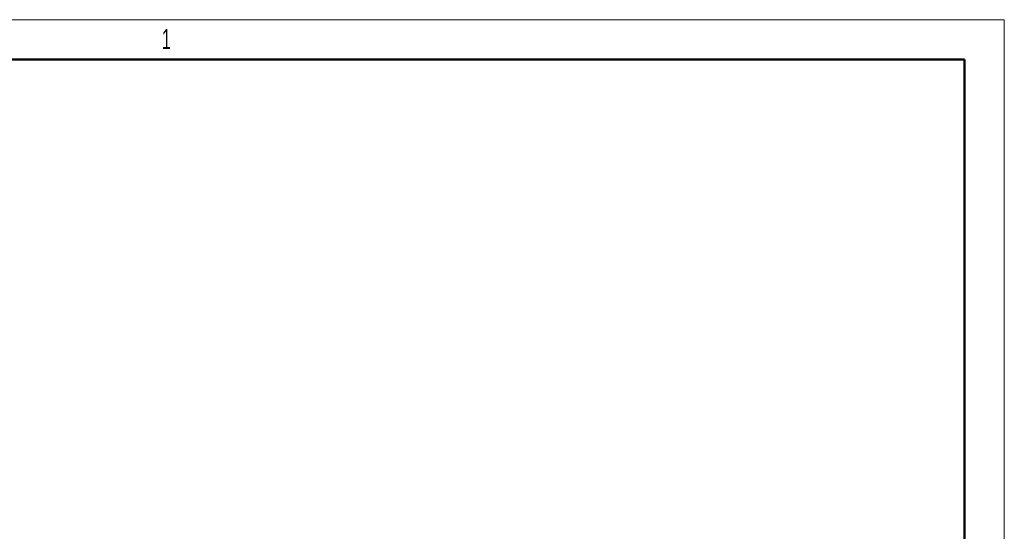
# Model space of a CAD drawing. Header units: millimetres. Extents: x 0 to 420, y 0 to 297.
# Tile 12 of 12: x 297 to 420, y 233 to 297. Entities that reach past the tile are written whole.
import ezdxf

# ---------------------------------------------------------------- set-up
doc = ezdxf.new("R2010")
doc.units = ezdxf.units.MM
doc.layers.add('ОСНОВНОЙ', color=7, linetype='Continuous', lineweight=25)
doc.styles.add('SLDTEXTSTYLE1', font='TXT', dxfattribs={"width": 0.605})

msp = doc.modelspace()

# ---------------------------------------------------------------- linework, layer by layer
at = {"color": 7, "linetype": 'Continuous', "lineweight": 18}
for p, q in [((0, 297), (420, 297)), ((420, 297), (420, 0))]:
    msp.add_line(p, q, dxfattribs=at)
at = {"color": 7, "linetype": 'Continuous', "lineweight": 50}
for p, q in [((415, 292), (20, 292)), ((415, 5), (415, 292))]:
    msp.add_line(p, q, dxfattribs=at)
at = {"layer": 'ОСНОВНОЙ', "linetype": 'Continuous', "lineweight": 18}
for p, q in [((20, 292), (415, 292)), ((415, 292), (415, 5))]:
    msp.add_line(p, q, dxfattribs=at)

# ---------------------------------------------------------------- texts
at = {"layer": 'ОСНОВНОЙ', "insert": (314.982639, 295.823442), "char_height": 2.5, "attachment_point": 2, "style": 'SLDTEXTSTYLE1'}
msp.add_mtext('1', dxfattribs=at)

doc.saveas('drawing.dxf')
